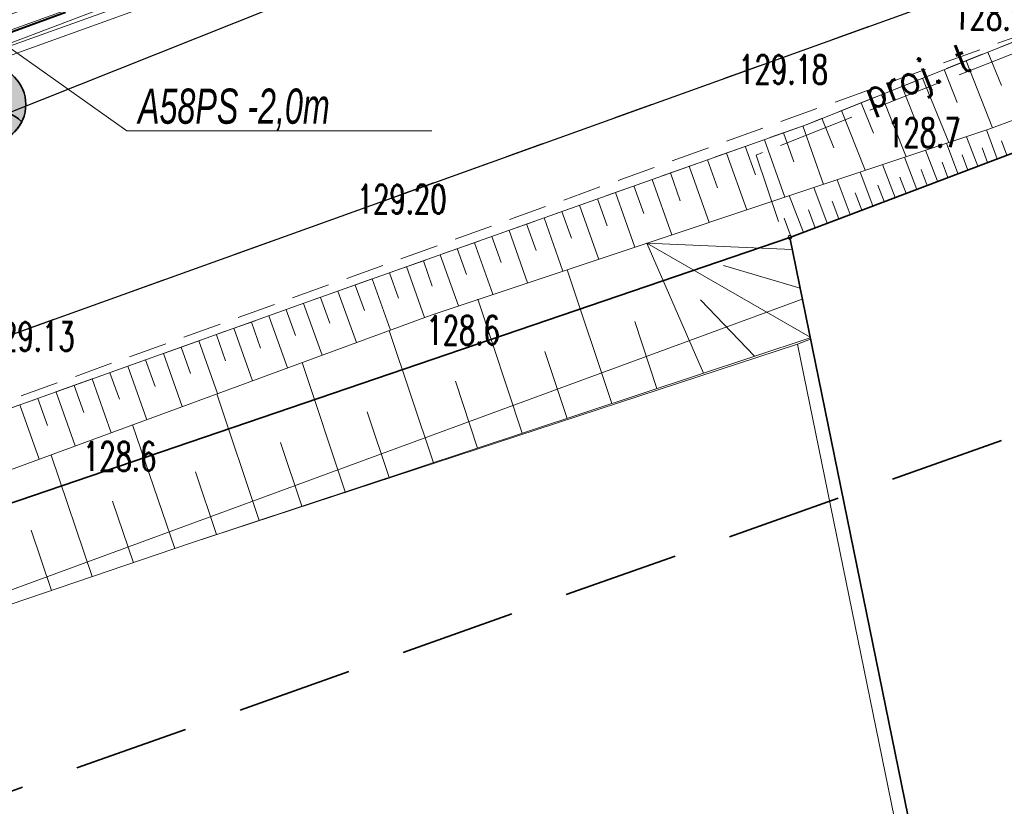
# Model space of a CAD drawing. Header units: metres. Extents: x 0 to 6497944, y 0 to 5963356.
# Tile 175 of 197: x 6497504 to 6497529, y 5963112 to 5963132. Entities that reach past the tile are written whole.
import ezdxf
from ezdxf import colors
from ezdxf.entities.mleader import LeaderData, LeaderLine
from ezdxf.math import Vec2, Vec3

# ---------------------------------------------------------------- set-up
doc = ezdxf.new("R2010")
doc.units = ezdxf.units.M
doc.header["$MEASUREMENT"] = 0
doc.linetypes.add('L_0_04', pattern=[1.5, 1, -0.5])
doc.linetypes.add('mz2.0_0.5', pattern=[2.5, 2, -0.5])
doc.layers.get('0').update_dxf_attribs({"color": 8, "linetype": 'CONTINUOUS', "lineweight": 13})
doc.layers.get('DEFPOINTS').update_dxf_attribs({"linetype": 'CONTINUOUS', "lineweight": 0, "true_color": 0xffffff})
for name, color, linetype, lineweight in [('000_INNE__NIEZYDENTYFIKOWANE_', 8, 'CONTINUOUS', 13), ('217_GRANICA_KONTURU_KLASYFIKCYJNEGO', 8, 'CONTINUOUS', 13), ('218_GRANICA_UzYTKU', 8, 'CONTINUOUS', 13), ('219_LINIA_GRANICY', 3, 'CONTINUOUS', 35), ('CHODNIK__POWIERZCHNIA_', 8, 'L_0_04', 13), ('E_proj_opisy_ośw.', 7, 'CONTINUOUS', 13), ('E_proj_osłona r. dz._opis_obw. 100', 204, 'CONTINUOUS', 9), ('E_proj_ośw_latarnia', 1, 'CONTINUOUS', 35), ('E_proj_ośw_linia_obw. 100', 1, 'L_0_04', 40), ('JEZDNIA__POWIERZCHNIA_', 8, 'CONTINUOUS', 25), ('KRAWezNIK__LINIA_', 8, 'CONTINUOUS', 25), ('OGRODZENIE_TRWAlE__LINIA_', 8, 'CONTINUOUS', 13), ('PRZEWoD_ELEKTROENERGETYCZNY__LINIA_', 1, 'CONTINUOUS', 13), ('PRZEWoD_GAZOWY__LINIA_', 54, 'CONTINUOUS', 13), ('PRZEWoD_TELEKOMUNIKACYJNY__LINIA_', 30, 'CONTINUOUS', 13), ('przewód telekomunikacyjny - projektowany lub w budowie (linia) - ob. projektowany', 30, 'mz2.0_0.5', 13), ('przewód telekomunikacyjny - projektowany lub w budowie (linia) - ob. projektowany-Atr1', 30, 'mz2.0_0.5', 13), ('PUNKT_WYSOKOsCIOWY_NATURALNY_ATR2', 8, 'CONTINUOUS', 13), ('PUNKT_WYSOKOsCIOWY_SZTUCZNY_ATR2', 8, 'CONTINUOUS', 13), ('SKARPA_NIEUMOCNIONA__POWIERZCHNIA_', 8, 'CONTINUOUS', 13), ('ZAKRES', 190, 'L_0_04', 35)]:
    doc.layers.add(name, color=color, linetype=linetype, lineweight=lineweight)
doc.styles.add('Narrow', font='ARIALN.TTF', dxfattribs={"height": 2})
doc.styles.get("Standard").update_dxf_attribs({"font": 'simplex.shx'})

# ---------------------------------------------------------------- blocks, each defined once
blk = doc.blocks.new('GRO')
at = {"color": 0, "linetype": 'Continuous', "lineweight": 13}
blk.add_circle((0, 0), 0.1, dxfattribs=at)
blk = doc.blocks.new('A$C5E955987')
at = {"layer": 'E_proj_ośw_latarnia', "true_color": 0xffffff}
h = blk.add_hatch(color=7, dxfattribs=at)
h.dxf.hatch_style = 1
h.paths.add_polyline_path([(3.223, 1.824, 1), (3.408, 1.892, 1)], flags=0)
h.paths.add_polyline_path([(3.2, 1.606), (3.567, 1.742), (3.431, 2.111), (3.064, 1.976)])
h.paths.add_polyline_path([(3.223, 1.824, -1), (3.408, 1.892, -1)], flags=16)
h.paths.add_polyline_path([(0.071, 1.38, -0.683546), (0.557, 0.106, 0.679532), (1.952, 1.355, 0.687575)])
h = blk.add_hatch(color=7, dxfattribs=at)
h.dxf.hatch_style = 1
h.paths.add_polyline_path([(3.223, 1.824, 1), (3.408, 1.892, 1)])
at = {"layer": 'E_proj_ośw_latarnia'}
blk.add_hatch(color=256, dxfattribs=at).paths.add_polyline_path([(0.071, 1.38, 0.389707), (0.557, 0.106), (0.557, 0.106, 0.683546)])
blk.add_lwpolyline([(3.567, 1.742), (3.2, 1.606), (3.064, 1.976), (3.431, 2.111)], close=True, dxfattribs=at)
at = {"layer": 'E_proj_ośw_latarnia', "flags": 128}
blk.add_lwpolyline([(3.132, 1.791), (1.952, 1.355)], dxfattribs=at)
at = {"layer": 'E_proj_ośw_latarnia'}
blk.add_lwpolyline([(0.071, 1.38, 0.389707), (0.557, 0.106), (0.557, 0.106, 0.683546)], format="xyb", close=True, dxfattribs=at)
for centre, radius in [((1.007, 1.007), 1.007), ((3.315, 1.858), 0.0984)]:
    blk.add_circle(centre, radius, dxfattribs=at)
blk = doc.blocks.new('_None')

msp = doc.modelspace()

# ---------------------------------------------------------------- linework, layer by layer
at = {"layer": '000_INNE__NIEZYDENTYFIKOWANE_', "flags": 128}
for points in [[(6497528.69, 5963131.48), (6497529.04, 5963130.61)], [(6497528.12, 5963131.25), (6497528.81, 5963129.51)], [(6497527.55, 5963131.03), (6497527.89, 5963130.17)], [(6497526.99, 5963130.8), (6497527.67, 5963129.13)], [(6497525.92, 5963130.37), (6497526.56, 5963128.76)], [(6497526.45, 5963130.59), (6497526.78, 5963129.76)], [(6497525.39, 5963130.16), (6497525.71, 5963129.37)], [(6497524.88, 5963129.96), (6497525.5, 5963128.41)], [(6497524.37, 5963129.76), (6497524.68, 5963128.99)], [(6497523.37, 5963129.38), (6497523.64, 5963128.63)], [(6497523.88, 5963129.56), (6497524.41, 5963128.04)], [(6497528.93, 5963128.7), (6497528.65, 5963129.46)], [(6497522.88, 5963129.2), (6497523.41, 5963127.71)], [(6497527.91, 5963128.32), (6497527.61, 5963129.11)], [(6497528.43, 5963128.51), (6497528.13, 5963129.28)], [(6497529.18, 5963128.8), (6497529.04, 5963129.17)], [(6497521.89, 5963128.85), (6497522.42, 5963127.38)], [(6497522.38, 5963129.03), (6497522.65, 5963128.29)], [(6497527.38, 5963128.12), (6497527.07, 5963128.93)], [(6497528.68, 5963128.61), (6497528.54, 5963128.99)], [(6497521.4, 5963128.68), (6497521.66, 5963127.95)], [(6497526.84, 5963127.91), (6497526.52, 5963128.75)], [(6497527.65, 5963128.22), (6497527.5, 5963128.62)], [(6497528.17, 5963128.41), (6497528.02, 5963128.81)], [(6497520.44, 5963128.34), (6497520.69, 5963127.61)], [(6497520.92, 5963128.51), (6497521.44, 5963127.05)], [(6497525.7, 5963127.48), (6497525.37, 5963128.36)], [(6497526.28, 5963127.7), (6497525.95, 5963128.56)], [(6497527.11, 5963128.01), (6497526.95, 5963128.43)], [(6497519.96, 5963128.17), (6497520.47, 5963126.73)], [(6497525.11, 5963127.26), (6497524.77, 5963128.16)], [(6497526.56, 5963127.8), (6497526.4, 5963128.23)], [(6497519.01, 5963127.83), (6497519.51, 5963126.41)], [(6497519.48, 5963128), (6497519.74, 5963127.28)], [(6497524.51, 5963127.03), (6497524.16, 5963127.96)], [(6497525.41, 5963127.37), (6497525.24, 5963127.82)], [(6497525.99, 5963127.59), (6497525.83, 5963128.02)], [(6497518.54, 5963127.66), (6497518.79, 5963126.96)], [(6497523.89, 5963126.79), (6497523.52, 5963127.75)], [(6497524.81, 5963127.14), (6497524.64, 5963127.6)], [(6497517.61, 5963127.33), (6497517.86, 5963126.64)], [(6497518.07, 5963127.5), (6497518.57, 5963126.09)], [(6497524.2, 5963126.91), (6497524.02, 5963127.38)], [(6497517.15, 5963127.17), (6497517.64, 5963125.78)], [(6497523.57, 5963126.67), (6497523.39, 5963127.16)], [(6497516.24, 5963126.84), (6497516.72, 5963125.48)], [(6497516.69, 5963127.01), (6497516.94, 5963126.32)], [(6497515.79, 5963126.68), (6497516.03, 5963126.01)], [(6497514.89, 5963126.37), (6497515.13, 5963125.7)], [(6497515.34, 5963126.52), (6497515.82, 5963125.18)], [(6497523.6, 5963126.35), (6497519.82, 5963126.51)], [(6497524.07, 5963124.07), (6497519.82, 5963126.51)], [(6497521.29, 5963123.13), (6497519.82, 5963126.51)], [(6497514.01, 5963126.05), (6497514.24, 5963125.39)], [(6497514.45, 5963126.21), (6497514.92, 5963124.88)], [(6497513.57, 5963125.9), (6497514.04, 5963124.58)], [(6497518.91, 5963122.34), (6497517.75, 5963125.82)], [(6497523.81, 5963125.34), (6497521.81, 5963125.93)], [(6497512.68, 5963125.58), (6497513.16, 5963124.25)], [(6497513.13, 5963125.74), (6497513.36, 5963125.08)], [(6497511.79, 5963125.26), (6497512.27, 5963123.93)], [(6497512.24, 5963125.42), (6497512.48, 5963124.76)], [(6497511.34, 5963125.1), (6497511.58, 5963124.43)], [(6497516.58, 5963121.57), (6497515.43, 5963125.05)], [(6497522.62, 5963123.57), (6497521.22, 5963125.04)], [(6497510.44, 5963124.78), (6497510.69, 5963124.11)], [(6497510.89, 5963124.94), (6497511.38, 5963123.6)], [(6497509.99, 5963124.62), (6497510.48, 5963123.27)], [(6497509.08, 5963124.3), (6497509.57, 5963122.93)], [(6497509.54, 5963124.46), (6497509.78, 5963123.78)], [(6497514.27, 5963120.8), (6497513.12, 5963124.24)], [(6497520.08, 5963122.73), (6497519.51, 5963124.47)], [(6497508.17, 5963123.97), (6497508.66, 5963122.6)], [(6497508.63, 5963124.13), (6497508.87, 5963123.45)], [(6497507.71, 5963123.81), (6497507.96, 5963123.12)], [(6497506.79, 5963123.48), (6497507.04, 5963122.78)], [(6497507.25, 5963123.64), (6497507.74, 5963122.26)], [(6497517.75, 5963121.95), (6497517.17, 5963123.69)], [(6497506.33, 5963123.31), (6497506.82, 5963121.92)], [(6497511.98, 5963120.04), (6497510.86, 5963123.41)], [(6497505.4, 5963122.98), (6497505.89, 5963121.58)], [(6497505.86, 5963123.14), (6497506.11, 5963122.45)], [(6497504.93, 5963122.81), (6497505.18, 5963122.11)], [(6497515.42, 5963121.18), (6497514.85, 5963122.92)], [(6497503.99, 5963122.47), (6497504.24, 5963121.77)], [(6497504.46, 5963122.64), (6497504.96, 5963121.24)], [(6497509.74, 5963119.3), (6497508.64, 5963122.59)], [(6497503.52, 5963122.31), (6497504.02, 5963120.89)], [(6497513.12, 5963120.42), (6497512.55, 5963122.12)], [(6497507.55, 5963118.57), (6497506.45, 5963121.79)], [(6497510.85, 5963119.67), (6497510.3, 5963121.33)], [(6497505.4, 5963117.84), (6497504.33, 5963121)], [(6497508.63, 5963118.93), (6497508.09, 5963120.56)], [(6497506.47, 5963118.2), (6497505.93, 5963119.8)], [(6497504.34, 5963117.48), (6497503.81, 5963119.05)]]:
    msp.add_lwpolyline(points, dxfattribs=at)
at = {"layer": '217_GRANICA_KONTURU_KLASYFIKCYJNEGO', "flags": 128}
for points in [[(6497523.54, 5963126.66), (6497464.13, 5963106.39)], [(6497528.27, 5963103.49), (6497523.54, 5963126.66)]]:
    msp.add_lwpolyline(points, dxfattribs=at)
at = {"layer": '218_GRANICA_UzYTKU', "flags": 128}
for points in [[(6497523.54, 5963126.66), (6497627.63, 5963166.09)], [(6497523.54, 5963126.66), (6497464.13, 5963106.39)], [(6497528.27, 5963103.49), (6497523.54, 5963126.66)]]:
    msp.add_lwpolyline(points, dxfattribs=at)
at = {"layer": '219_LINIA_GRANICY', "flags": 128}
for points in [[(6497627.63, 5963166.09), (6497523.54, 5963126.66)], [(6497523.54, 5963126.66), (6497464.13, 5963106.39)], [(6497528.27, 5963103.49), (6497523.54, 5963126.66)]]:
    msp.add_lwpolyline(points, dxfattribs=at)
at = {"layer": 'CHODNIK__POWIERZCHNIA_', "flags": 128}
for points in [[(6497659.73, 5963178.79), (6497626.22, 5963166.67), (6497599.54, 5963157.17), (6497532.19, 5963132.88), (6497471.58, 5963110.99), (6497416.25, 5963090.68)], [(6497471, 5963112.52), (6497531.74, 5963134.36)], [(6497534.11, 5963133.65), (6497523.96, 5963129.59)], [(6497523.96, 5963129.59), (6497511.05, 5963125)], [(6497511.05, 5963125), (6497486.78, 5963116.32)]]:
    msp.add_lwpolyline(points, dxfattribs=at)
at = {"layer": 'DEFPOINTS', "linetype": 'Continuous'}
for points in [[(6497643.11, 5963182.806), (6497596.147, 5963165.645), (6497596.241, 5963165.389), (6497596.147, 5963165.645), (6497549.184, 5963148.484), (6497549.082, 5963148.773), (6497549.158, 5963148.559), (6497502.108, 5963131.637), (6497502.226, 5963131.325), (6497502.108, 5963131.637), (6497455.059, 5963114.716), (6497455.213, 5963114.328), (6497455.059, 5963114.716), (6497408.055, 5963097.666), (6497408.251, 5963097.232), (6497408.055, 5963097.666), (6497361.052, 5963080.616), (6497361.06, 5963080.618), (6497361.058, 5963080.618), (6497313.974, 5963063.795), (6497313.777, 5963064.34), (6497313.974, 5963063.795), (6497264.99, 5963053.548)], [(6497566.135, 5963154.547), (6497553.426, 5963150.07), (6497543.642, 5963146.606), (6497529.484, 5963141.529), (6497512.629, 5963135.269), (6497489.259, 5963126.409), (6497478.599, 5963122.729), (6497468.009, 5963119.059), (6497449.519, 5963112.439), (6497435.699, 5963107.429), (6497426.829, 5963104.339), (6497411.039, 5963098.659), (6497391.115, 5963091.415), (6497364.649, 5963081.724), (6497341.305, 5963073.243), (6497324.879, 5963067.374), (6497317.094, 5963064.719), (6497303.054, 5963060.942), (6497292.628, 5963058.63), (6497281.118, 5963056.345)]]:
    msp.add_lwpolyline(points, dxfattribs=at)
at = {"layer": 'JEZDNIA__POWIERZCHNIA_', "flags": 128}
for points in [[(6497598.76, 5963158.58), (6497531.74, 5963134.36), (6497471, 5963112.52), (6497465.43, 5963110.5), (6497459.68, 5963108.41), (6497447.39, 5963104.14), (6497420.8, 5963094.41), (6497383.23, 5963080.72), (6497364.96, 5963074.06), (6497347.45, 5963067.64), (6497340.19, 5963065.02), (6497335.93, 5963063.44), (6497327.62, 5963060.58), (6497322.17, 5963058.51), (6497307.6, 5963054.69), (6497289.33, 5963050.32), (6497270.38, 5963046.97)], [(6497276.78, 5963054.1), (6497286, 5963055.64), (6497291.06, 5963056.7), (6497315.76, 5963062.79), (6497319.51, 5963063.85), (6497331.33, 5963068.1), (6497351.75, 5963075.37), (6497378.63, 5963085.28), (6497411.58, 5963097.26), (6497420.33, 5963100.32), (6497427.37, 5963102.94), (6497436.24, 5963106.03), (6497463.88, 5963116.05), (6497468.55, 5963117.66), (6497479.14, 5963121.33), (6497489.8, 5963125.01), (6497503.08, 5963129.84), (6497513.17, 5963133.87), (6497525.68, 5963138.53), (6497534.37, 5963141.73), (6497562, 5963151.52), (6497567.42, 5963153.38)]]:
    msp.add_lwpolyline(points, dxfattribs=at)
at = {"layer": 'KRAWezNIK__LINIA_', "flags": 128}
msp.add_lwpolyline([(6497531.74, 5963134.36), (6497471, 5963112.52)], dxfattribs=at)
at = {"layer": 'OGRODZENIE_TRWAlE__LINIA_', "flags": 128}
for points in [[(6497524.08, 5963124.01), (6497523.74, 5963123.88), (6497527.04, 5963107.73)], [(6497523.74, 5963123.88), (6497519.64, 5963122.54), (6497507.96, 5963118.71), (6497492.23, 5963113.36), (6497474.78, 5963107.6), (6497467.96, 5963105.29)]]:
    msp.add_lwpolyline(points, dxfattribs=at)
at = {"layer": 'PRZEWoD_ELEKTROENERGETYCZNY__LINIA_', "flags": 128}
msp.add_lwpolyline([(6497567.54, 5963154.8), (6497546.81, 5963147.29), (6497514.51, 5963135.67), (6497478.38, 5963122.73), (6497451.64, 5963112.61), (6497422.76, 5963101.97), (6497404.73, 5963095.29), (6497390.36, 5963090.35), (6497350.61, 5963076.26), (6497322.24, 5963066.53), (6497305.6, 5963061.28), (6497303.77, 5963060.75), (6497301.79, 5963060.09), (6497289.9, 5963057.19), (6497278.11, 5963055.46)], dxfattribs=at)
at = {"layer": 'PRZEWoD_GAZOWY__LINIA_', "flags": 128}
msp.add_lwpolyline([(6497740, 5963252.11), (6497736.38, 5963247.54), (6497725.21, 5963233.92), (6497722.22, 5963230.35), (6497706.15, 5963210.52), (6497695.66, 5963201.61), (6497674.15, 5963193.24), (6497661.44, 5963188.26), (6497637.52, 5963179.61), (6497614.54, 5963171.74), (6497590.95, 5963163.12), (6497552.77, 5963149.34), (6497515.87, 5963135.93), (6497478.52, 5963122.49), (6497467.27, 5963118.39)], dxfattribs=at)
at = {"layer": 'PRZEWoD_TELEKOMUNIKACYJNY__LINIA_', "flags": 128}
msp.add_lwpolyline([(6497523.86, 5963125.05), (6497489.08, 5963112.27), (6497482.38, 5963110.07), (6497463.74, 5963104.76)], dxfattribs=at)
at = {"layer": 'SKARPA_NIEUMOCNIONA__POWIERZCHNIA_', "flags": 128}
for points in [[(6497466.86, 5963107.25), (6497466.18, 5963108.81), (6497486.78, 5963116.32), (6497511.05, 5963125), (6497523.96, 5963129.59), (6497534.11, 5963133.65), (6497546.8, 5963138.13), (6497566.59, 5963145), (6497576.94, 5963148.38), (6497595.66, 5963155.7), (6497595.55, 5963153.94), (6497564.97, 5963142.36), (6497546.64, 5963135.89), (6497534.56, 5963131.63), (6497528.69, 5963129.47), (6497514.21, 5963124.64), (6497496.62, 5963118.17), (6497480.62, 5963112.31)], [(6497467.72, 5963105.19), (6497466.86, 5963107.25), (6497480.62, 5963112.31), (6497496.62, 5963118.17), (6497514.21, 5963124.64), (6497528.69, 5963129.47), (6497534.56, 5963131.63), (6497546.64, 5963135.89), (6497564.97, 5963142.36), (6497523.54, 5963126.66), (6497524.07, 5963124.05), (6497507.96, 5963118.71), (6497492.23, 5963113.36), (6497474.78, 5963107.6)]]:
    msp.add_lwpolyline(points, dxfattribs=at)
at = {"layer": 'ZAKRES', "ltscale": 3, "flags": 128}
msp.add_lwpolyline([(6497692.5, 5963219.5), (6497716, 5963186.5), (6497672.2, 5963172.1), (6497502, 5963111.8), (6497349, 5963052), (6497312.6, 5963038.4), (6497228.6, 5963030.4), (6497133.5, 5963045.2), (6496948.4, 5963119.5), (6496936.6, 5963083.2), (6496927.9, 5963075.7), (6496873, 5963095.9), (6496849.7, 5963104.2), (6496824.8, 5963105.1), (6496784.8, 5963107.4), (6496786.6, 5963174.3), (6496788.5, 5963184), (6496695.2, 5963217.9), (6496711.8, 5963253.1), (6496961, 5963151.5), (6497143.1, 5963082.8), (6497228.1, 5963066.8), (6497302.3, 5963072), (6497492.1, 5963142.6)], close=True, dxfattribs=at)

# ---------------------------------------------------------------- block references
at = {"xscale": 0.5, "yscale": 0.5, "zscale": 0.5}
msp.add_blockref('GRO', (6497523.54, 5963126.66), dxfattribs=at)
at = {"layer": 'E_proj_ośw_latarnia', "rotation": 90}
msp.add_blockref('A$C5E955987', (6497503.674, 5963129.11), dxfattribs=at)

# ---------------------------------------------------------------- texts
at = {"layer": 'PUNKT_WYSOKOsCIOWY_NATURALNY_ATR2', "width": 0.66}
msp.add_text('128.9', height=0.75, rotation=359.2, dxfattribs=at).set_placement((6497527.79, 5963132.07))
for s, p in [('128.7', (6497526.07, 5963129.01)), ('128.6', (6497514.09, 5963123.87)), ('128.6', (6497505.16, 5963120.59))]:
    msp.add_text(s, height=0.75, dxfattribs=at).set_placement(p)
at = {"layer": 'PUNKT_WYSOKOsCIOWY_SZTUCZNY_ATR2', "width": 0.66}
for s, p in [('129.18', (6497522.2, 5963130.65)), ('129.20', (6497512.28, 5963127.28)), ('129.13', (6497502.61, 5963123.71))]:
    msp.add_text(s, height=0.75, dxfattribs=at).set_placement(p)

# ---------------------------------------------------------------- next in the draw order: leaders
at = {"layer": 'E_proj_opisy_ośw.', "color": 10}
ml = msp.add_multileader_mtext('Standard', dxfattribs=at)
ml.set_content('\\A1;LT 107', color=10, style='Narrow')
ml.set_leader_properties(color=256)
ml.set_arrow_properties(name='NONE')
ml.build(insert=Vec2(0, 0))
ml.multileader.update_dxf_attribs({"leader_type": 0, "has_dogleg": 0, "has_text_frame": 1, "text_left_attachment_type": 3, "dogleg_length": 0.36, "arrow_head_size": 0, "scale": 0.7})
ctx = ml.context
ctx.base_point, ctx.scale, ctx.char_height, ctx.arrow_head_size, ctx.landing_gap_size, ctx.plane_origin = Vec3(6497543.374, 5963150.847), 0.7, 1.2, 0, 0.42, Vec3(6498393.784, 5963047.096)
ctx.left_attachment = 3
notes = []
notes.append((ctx, [(0, (0, 0, 0), (0, 0), (1, 0), 1, [])]))
ctx.mtext.insert, ctx.mtext.line_spacing_factor, ctx.mtext.flow_direction = Vec3(6497543.794, 5963151.462), 0.266667, 5
ctx.mtext.has_bg_fill, ctx.mtext.bg_color, ctx.mtext.bg_scale_factor, ctx.mtext.bg_transparency, ctx.mtext.use_window_bg_color = 1, -1073741824, 1.5, 0, 1
for ctx, leaders in notes:
    for number, flags, end, landing, length, lines in leaders:
        leader = LeaderData()
        leader.index, (leader.has_last_leader_line, leader.has_dogleg_vector, leader.attachment_direction) = number, flags
        leader.last_leader_point, leader.dogleg_vector, leader.dogleg_length = Vec3(end), Vec3(landing), length
        for number, points, colour, breaks in lines:
            line = LeaderLine()
            line.index, line.vertices, line.color, line.breaks = number, Vec3.list(points), colors.encode_raw_color(colour), breaks
            leader.lines.append(line)
        ctx.leaders.append(leader)

# ---------------------------------------------------------------- next in the draw order: leaders
ml = msp.add_multileader_mtext('Standard', dxfattribs=at)
ml.set_content('\\A1;LT 108', color=10, style='Narrow')
ml.set_leader_properties(color=256)
ml.set_arrow_properties(name='NONE')
ml.build(insert=Vec2(0, 0))
ml.multileader.update_dxf_attribs({"leader_type": 0, "has_dogleg": 0, "has_text_frame": 1, "text_left_attachment_type": 3, "dogleg_length": 0.36, "arrow_head_size": 0, "scale": 0.7})
ctx = ml.context
ctx.base_point, ctx.scale, ctx.char_height, ctx.arrow_head_size, ctx.landing_gap_size, ctx.plane_origin = Vec3(6497590.207, 5963168.082), 0.7, 1.2, 0, 0.42, Vec3(6498440.769, 5963064.192)
ctx.left_attachment = 3
notes = []
notes.append((ctx, [(0, (0, 0, 0), (0, 0), (1, 0), 1, [])]))
ctx.mtext.insert, ctx.mtext.line_spacing_factor, ctx.mtext.flow_direction = Vec3(6497590.627, 5963168.697), 0.266667, 5
ctx.mtext.has_bg_fill, ctx.mtext.bg_color, ctx.mtext.bg_scale_factor, ctx.mtext.bg_transparency, ctx.mtext.use_window_bg_color = 1, -1073741824, 1.5, 0, 1
for ctx, leaders in notes:
    for number, flags, end, landing, length, lines in leaders:
        leader = LeaderData()
        leader.index, (leader.has_last_leader_line, leader.has_dogleg_vector, leader.attachment_direction) = number, flags
        leader.last_leader_point, leader.dogleg_vector, leader.dogleg_length = Vec3(end), Vec3(landing), length
        for number, points, colour, breaks in lines:
            line = LeaderLine()
            line.index, line.vertices, line.color, line.breaks = number, Vec3.list(points), colors.encode_raw_color(colour), breaks
            leader.lines.append(line)
        ctx.leaders.append(leader)

# ---------------------------------------------------------------- next in the draw order: leaders
ml = msp.add_multileader_mtext('Standard', dxfattribs=at)
ml.set_content('\\A1;LT 109', color=10, style='Narrow')
ml.set_leader_properties(color=256)
ml.set_arrow_properties(name='NONE')
ml.build(insert=Vec2(0, 0))
ml.multileader.update_dxf_attribs({"leader_type": 0, "has_dogleg": 0, "has_text_frame": 1, "text_left_attachment_type": 3, "dogleg_length": 0.36, "arrow_head_size": 0, "scale": 0.7})
ctx = ml.context
ctx.base_point, ctx.scale, ctx.char_height, ctx.arrow_head_size, ctx.landing_gap_size, ctx.plane_origin = Vec3(6497636.957, 5963185.464), 0.7, 1.2, 0, 0.42, Vec3(6498487.931, 5963080.837)
ctx.left_attachment = 3
notes = []
notes.append((ctx, [(0, (0, 0, 0), (0, 0), (1, 0), 1, [])]))
ctx.mtext.insert, ctx.mtext.line_spacing_factor, ctx.mtext.flow_direction = Vec3(6497637.377, 5963186.079), 0.266667, 5
ctx.mtext.has_bg_fill, ctx.mtext.bg_color, ctx.mtext.bg_scale_factor, ctx.mtext.bg_transparency, ctx.mtext.use_window_bg_color = 1, -1073741824, 1.5, 0, 1
for ctx, leaders in notes:
    for number, flags, end, landing, length, lines in leaders:
        leader = LeaderData()
        leader.index, (leader.has_last_leader_line, leader.has_dogleg_vector, leader.attachment_direction) = number, flags
        leader.last_leader_point, leader.dogleg_vector, leader.dogleg_length = Vec3(end), Vec3(landing), length
        for number, points, colour, breaks in lines:
            line = LeaderLine()
            line.index, line.vertices, line.color, line.breaks = number, Vec3.list(points), colors.encode_raw_color(colour), breaks
            leader.lines.append(line)
        ctx.leaders.append(leader)

# ---------------------------------------------------------------- next in the draw order: leaders
ml = msp.add_multileader_mtext('Standard', dxfattribs=at)
ml.set_content('\\A1;LT 110', color=10, style='Narrow')
ml.set_leader_properties(color=256)
ml.set_arrow_properties(name='NONE')
ml.build(insert=Vec2(0, 0))
ml.multileader.update_dxf_attribs({"leader_type": 0, "has_dogleg": 0, "has_text_frame": 1, "text_left_attachment_type": 3, "dogleg_length": 0.36, "arrow_head_size": 0, "scale": 0.7})
ctx = ml.context
ctx.base_point, ctx.scale, ctx.char_height, ctx.arrow_head_size, ctx.landing_gap_size, ctx.plane_origin = Vec3(6497684.163, 5963202.624), 0.7, 1.2, 0, 0.42, Vec3(6498534.844, 5963098.192)
ctx.left_attachment = 3
notes = []
notes.append((ctx, [(0, (0, 0, 0), (0, 0), (1, 0), 1, [])]))
ctx.mtext.insert, ctx.mtext.line_spacing_factor, ctx.mtext.flow_direction = Vec3(6497684.583, 5963203.239), 0.266667, 5
ctx.mtext.has_bg_fill, ctx.mtext.bg_color, ctx.mtext.bg_scale_factor, ctx.mtext.bg_transparency, ctx.mtext.use_window_bg_color = 1, -1073741824, 1.5, 0, 1
for ctx, leaders in notes:
    for number, flags, end, landing, length, lines in leaders:
        leader = LeaderData()
        leader.index, (leader.has_last_leader_line, leader.has_dogleg_vector, leader.attachment_direction) = number, flags
        leader.last_leader_point, leader.dogleg_vector, leader.dogleg_length = Vec3(end), Vec3(landing), length
        for number, points, colour, breaks in lines:
            line = LeaderLine()
            line.index, line.vertices, line.color, line.breaks = number, Vec3.list(points), colors.encode_raw_color(colour), breaks
            leader.lines.append(line)
        ctx.leaders.append(leader)

# ---------------------------------------------------------------- next in the draw order: linework, layer by layer
at = {"layer": 'przewód telekomunikacyjny - projektowany lub w budowie (linia) - ob. projektowany', "color": 30, "linetype": 'mz2.0_0.5', "lineweight": 18, "flags": 128}
msp.add_lwpolyline([(6497167.99, 5963058.98), (6497178.2, 5963056.61), (6497187.93, 5963055.11), (6497198.93, 5963053.47), (6497230.03, 5963051.23), (6497232.91, 5963051.95), (6497248.29, 5963052.53), (6497263.32, 5963053.91), (6497264.01, 5963054.29), (6497275.34, 5963055.77), (6497289.6, 5963058), (6497303.56, 5963061.45), (6497318.03, 5963065.66), (6497330.95, 5963070.19), (6497392.05, 5963091.81), (6497414.4, 5963099.75), (6497416.96, 5963100.69), (6497426.76, 5963104.26), (6497454.7, 5963114.74), (6497466.93, 5963119.33), (6497478.38, 5963123.5), (6497501.7, 5963131.89), (6497518.41, 5963137.92), (6497538.27, 5963145.28), (6497541.42, 5963137.26), (6497542.42, 5963137.26), (6497541.91, 5963136.41), (6497522.66, 5963128.8), (6497523.4, 5963126.61)], dxfattribs=at)

# ---------------------------------------------------------------- next in the draw order: texts
at = {"layer": 'przewód telekomunikacyjny - projektowany lub w budowie (linia) - ob. projektowany-Atr1', "color": 30, "width": 0.9}
msp.add_text('proj. t', height=0.75, rotation=21.57, dxfattribs=at).set_placement((6497525.64, 5963129.98))

# ---------------------------------------------------------------- next in the draw order: leaders
at = {"layer": 'E_proj_osłona r. dz._opis_obw. 100'}
ml = msp.add_multileader_mtext('Standard', dxfattribs=at)
ml.set_content('\\fArial Narrow|b0|i1|c238|p34;\\W0.8;A58PS -2,0m ', color=256, style='Narrow')
ml.set_leader_properties(color=256, linetype='CONTINUOUS', lineweight=-1)
ml.build(insert=Vec2(0, 0))
ml.multileader.update_dxf_attribs({"has_dogleg": 0, "text_left_attachment_type": 6, "text_right_attachment_type": 6, "dogleg_length": 0.274, "arrow_head_size": 0.572})
ctx = ml.context
ctx.base_point, ctx.char_height, ctx.arrow_head_size, ctx.landing_gap_size, ctx.plane_origin = Vec3(6497506.299, 5963129.432), 0.9144, 0.572, 0.3, Vec3(6497532.709, 5963130.761)
ctx.left_attachment, ctx.right_attachment, ctx.text_align_type = 6, 6, 1
notes = []
notes.append((ctx, [(0, (1, 1, 0), (6497506.025, 5963129.432), (1, 0), 0.274, [(0, [(6497502.618, 5963132.046)], 0, [])])]))
ctx.mtext.insert, ctx.mtext.alignment, ctx.mtext.line_spacing_factor, ctx.mtext.line_spacing_style = Vec3(6497509.084, 5963130.531), 2, 0.9, 2
ctx.mtext.has_bg_fill, ctx.mtext.bg_color, ctx.mtext.bg_scale_factor, ctx.mtext.bg_transparency, ctx.mtext.use_window_bg_color = 1, -1073741824, 1.1, 0, 1
for ctx, leaders in notes:
    for number, flags, end, landing, length, lines in leaders:
        leader = LeaderData()
        leader.index, (leader.has_last_leader_line, leader.has_dogleg_vector, leader.attachment_direction) = number, flags
        leader.last_leader_point, leader.dogleg_vector, leader.dogleg_length = Vec3(end), Vec3(landing), length
        for number, points, colour, breaks in lines:
            line = LeaderLine()
            line.index, line.vertices, line.color, line.breaks = number, Vec3.list(points), colors.encode_raw_color(colour), breaks
            leader.lines.append(line)
        ctx.leaders.append(leader)

# ---------------------------------------------------------------- next in the draw order: linework, layer by layer
at = {"layer": 'E_proj_ośw_linia_obw. 100', "ltscale": 2, "transparency": 33554687}
msp.add_lwpolyline([(6497456.139, 5963114.809), (6497467.945, 5963119.223), (6497478.98, 5963123.194), (6497489.069, 5963126.898), (6497501.454, 5963131.336), (6497501.454, 5963131.336), (6497501.454, 5963131.336), (6497501.454, 5963131.336, 0.281618), (6497501.816, 5963132.425, 0.321738), (6497502.826, 5963131.833), (6497529.484, 5963141.529), (6497548.534, 5963148.338, 0.314302), (6497548.828, 5963149.454, 0.332622), (6497549.791, 5963148.783), (6497553.426, 5963150.07), (6497569.98, 5963156.083)], format="xyb", dxfattribs=at)

doc.saveas('drawing.dxf')
